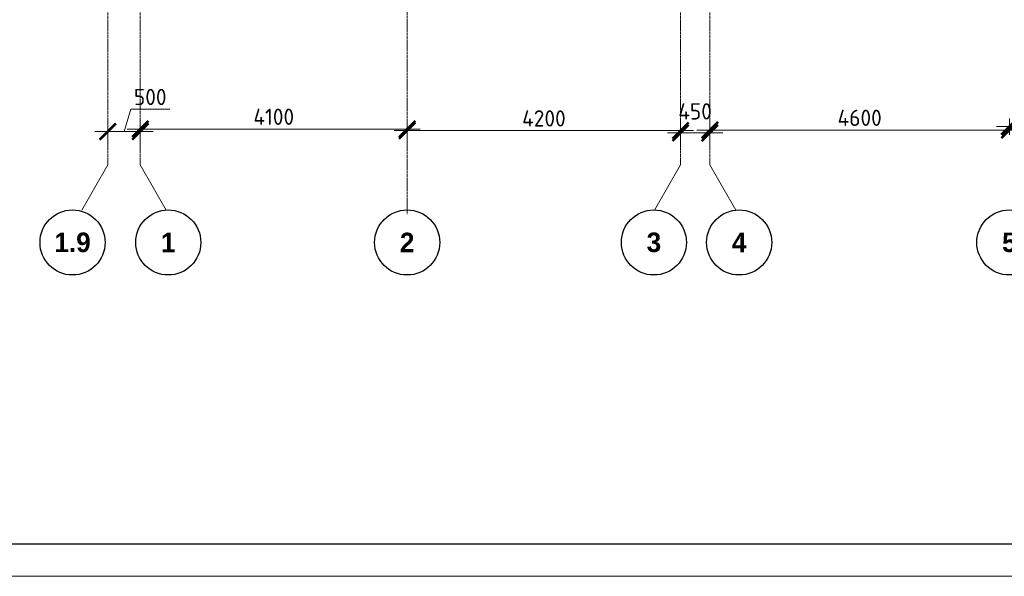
# Model space of a CAD drawing. Header units: millimetres. Extents: x -56135 to 1694203, y -446411 to -23139.
# Tile 157 of 256: x 763130 to 778255, y -140264 to -131710. Entities that reach past the tile are written whole.
import ezdxf

# ---------------------------------------------------------------- set-up
doc = ezdxf.new("R2010")
doc.units = ezdxf.units.MM
doc.linetypes.add('______5', pattern=[1100, 800, -100, 100, -100])
doc.linetypes.add('осевая', pattern=[50.8, 31.75, -6.35, 6.35, -6.35])
for name, color, linetype, lineweight in [('Оси', 40, '______5', 18), ('РАЗМЕРЫ', 1, 'Continuous', 9), ('ТОНКИЕ', 7, 'Continuous', 9)]:
    doc.layers.add(name, color=color, linetype=linetype, lineweight=lineweight)
doc.layers.add('ТОЛСТЫЕ_ОСНОВНЫЕ', color=6, linetype='Continuous')
doc.styles.add('Century Gothic', font='GOTHIC.TTF')
doc.styles.add('GOST-2.304_Type-B', font='GOST_Common.ttf')
doc.dimstyles.new('СПДС', dxfattribs={"dimscale": 100, "dimtxt": 2.5, "dimasz": 2.5, "dimexe": 1.25, "dimexo": 0, "dimtad": 1, "dimdec": 0, "dimtxsty": 'GOST-2.304_Type-B', "dimblk": 'ARCHTICK', "dimcen": 2.5, "dimdle": 2, "dimadec": 0, "dimazin": 2, "dimtfac": 0.75, "dimtdec": 0, "dimtmove": 1, "dimatfit": 3, "dimfxl": 1, "dimtolj": 1, "dimarcsym": 1})

# ---------------------------------------------------------------- blocks, each defined once
blk = doc.blocks.new('NSY101')
at = {"color": 0, "linetype": 'ByBlock', "lineweight": -2}
blk.add_circle((0, 0), 50, dxfattribs=at)
blk = doc.blocks.new('_ArchTick')
at = {"color": 0, "linetype": 'ByBlock', "const_width": 0.15}
blk.add_lwpolyline([(-0.5, -0.5), (0.5, 0.5)], dxfattribs=at)
blk = doc.blocks.new('*D1003')
at = {"layer": 'DEFPOINTS', "color": 0, "transparency": 16777216}
for p in [(474455, -133625), (473955, -133877), (474455, -133963)]:
    blk.add_point(p, dxfattribs=at)
at = {"layer": 'РАЗМЕРЫ', "color": 0, "lineweight": -2, "transparency": 16777216}
for p, q in [((474205, -133625), (474308, -133281)), ((474308, -133281), (474908, -133281)), ((473955, -133877), (473955, -133500)), ((474455, -133963), (474455, -133500)), ((473755, -133625), (474655, -133625))]:
    blk.add_line(p, q, dxfattribs=at)
at = {"layer": 'РАЗМЕРЫ', "color": 0, "lineweight": -2, "transparency": 16777216, "xscale": 250, "yscale": 250, "zscale": 250, "rotation": 180}
blk.add_blockref('_ArchTick', (473955, -133625), dxfattribs=at)
at = {"layer": 'РАЗМЕРЫ', "color": 0, "lineweight": -2, "transparency": 16777216, "xscale": 250, "yscale": 250, "zscale": 250}
blk.add_blockref('_ArchTick', (474455, -133625), dxfattribs=at)
at = {"layer": 'РАЗМЕРЫ', "color": 0, "transparency": 16777216, "insert": (474608, -133094), "char_height": 250, "attachment_point": 5, "style": 'GOST-2.304_Type-B'}
blk.add_mtext('\\A1;500', dxfattribs=at)
blk = doc.blocks.new('*D1004')
at = {"layer": 'DEFPOINTS', "color": 0, "transparency": 16777216}
for p in [(478555, -133586), (474455, -133963), (478555, -133916)]:
    blk.add_point(p, dxfattribs=at)
at = {"layer": 'РАЗМЕРЫ', "color": 0, "lineweight": -2, "transparency": 16777216}
for p, q in [((474455, -133963), (474455, -133461)), ((478555, -133916), (478555, -133461)), ((474255, -133586), (478755, -133586))]:
    blk.add_line(p, q, dxfattribs=at)
at = {"layer": 'РАЗМЕРЫ', "color": 0, "lineweight": -2, "transparency": 16777216, "xscale": 250, "yscale": 250, "zscale": 250, "rotation": 180}
blk.add_blockref('_ArchTick', (474455, -133586), dxfattribs=at)
at = {"layer": 'РАЗМЕРЫ', "color": 0, "lineweight": -2, "transparency": 16777216, "xscale": 250, "yscale": 250, "zscale": 250}
blk.add_blockref('_ArchTick', (478555, -133586), dxfattribs=at)
at = {"layer": 'РАЗМЕРЫ', "color": 0, "transparency": 16777216, "insert": (476505, -133398), "char_height": 250, "attachment_point": 5, "style": 'GOST-2.304_Type-B'}
blk.add_mtext('\\A1;4100', dxfattribs=at)
blk = doc.blocks.new('*D1005')
at = {"layer": 'DEFPOINTS', "color": 0, "transparency": 16777216}
for p in [(482755, -133611), (482755, -133705), (478555, -133916)]:
    blk.add_point(p, dxfattribs=at)
at = {"layer": 'РАЗМЕРЫ', "color": 0, "lineweight": -2, "transparency": 16777216}
for p, q in [((478555, -133916), (478555, -133486)), ((482755, -133705), (482755, -133486)), ((478355, -133611), (482955, -133611))]:
    blk.add_line(p, q, dxfattribs=at)
at = {"layer": 'РАЗМЕРЫ', "color": 0, "lineweight": -2, "transparency": 16777216, "xscale": 250, "yscale": 250, "zscale": 250, "rotation": 180}
blk.add_blockref('_ArchTick', (478555, -133611), dxfattribs=at)
at = {"layer": 'РАЗМЕРЫ', "color": 0, "lineweight": -2, "transparency": 16777216, "xscale": 250, "yscale": 250, "zscale": 250}
blk.add_blockref('_ArchTick', (482755, -133611), dxfattribs=at)
at = {"layer": 'РАЗМЕРЫ', "color": 0, "transparency": 16777216, "insert": (480655, -133423), "char_height": 250, "attachment_point": 5, "style": 'GOST-2.304_Type-B'}
blk.add_mtext('\\A1;4200', dxfattribs=at)
blk = doc.blocks.new('*D2135')
at = {"layer": 'DEFPOINTS', "color": 0, "transparency": 16777216}
for p in [(483205, -133647), (483205, -133647), (482755, -133742)]:
    blk.add_point(p, dxfattribs=at)
at = {"layer": 'РАЗМЕРЫ', "color": 0, "lineweight": -2, "transparency": 16777216}
for p, q in [((482755, -133742), (482755, -133522)), ((482555, -133647), (483405, -133647)), ((483205, -133647), (483205, -133772))]:
    blk.add_line(p, q, dxfattribs=at)
at = {"layer": 'РАЗМЕРЫ', "color": 0, "lineweight": -2, "transparency": 16777216, "xscale": 250, "yscale": 250, "zscale": 250, "rotation": 180}
blk.add_blockref('_ArchTick', (482755, -133647), dxfattribs=at)
at = {"layer": 'РАЗМЕРЫ', "color": 0, "lineweight": -2, "transparency": 16777216, "xscale": 250, "yscale": 250, "zscale": 250}
blk.add_blockref('_ArchTick', (483205, -133647), dxfattribs=at)
at = {"layer": 'РАЗМЕРЫ', "color": 0, "transparency": 16777216, "insert": (482977, -133315), "char_height": 250, "attachment_point": 5, "style": 'GOST-2.304_Type-B'}
blk.add_mtext('\\A1;450', dxfattribs=at)
blk = doc.blocks.new('*D1006')
at = {"layer": 'DEFPOINTS', "color": 0, "transparency": 16777216}
for p in [(483205, -133602), (487805, -133602), (487805, -133678)]:
    blk.add_point(p, dxfattribs=at)
at = {"layer": 'РАЗМЕРЫ', "color": 0, "lineweight": -2, "transparency": 16777216}
for p, q in [((487805, -133678), (487805, -133477)), ((483005, -133602), (488005, -133602)), ((483205, -133602), (483205, -133727))]:
    blk.add_line(p, q, dxfattribs=at)
at = {"layer": 'РАЗМЕРЫ', "color": 0, "lineweight": -2, "transparency": 16777216, "xscale": 250, "yscale": 250, "zscale": 250, "rotation": 180}
blk.add_blockref('_ArchTick', (483205, -133602), dxfattribs=at)
at = {"layer": 'РАЗМЕРЫ', "color": 0, "lineweight": -2, "transparency": 16777216, "xscale": 250, "yscale": 250, "zscale": 250}
blk.add_blockref('_ArchTick', (487805, -133602), dxfattribs=at)
at = {"layer": 'РАЗМЕРЫ', "color": 0, "transparency": 16777216, "insert": (485505, -133414), "char_height": 250, "attachment_point": 5, "style": 'GOST-2.304_Type-B'}
blk.add_mtext('\\A1;4600', dxfattribs=at)
blk = doc.blocks.new('*D1007')
at = {"layer": 'DEFPOINTS', "color": 0, "transparency": 16777216}
for p in [(491255, -133549), (487805, -133678), (491255, -133859)]:
    blk.add_point(p, dxfattribs=at)
at = {"layer": 'РАЗМЕРЫ', "color": 0, "lineweight": -2, "transparency": 16777216}
for p, q in [((487605, -133549), (491455, -133549)), ((487805, -133678), (487805, -133424)), ((491255, -133859), (491255, -133424))]:
    blk.add_line(p, q, dxfattribs=at)
at = {"layer": 'РАЗМЕРЫ', "color": 0, "lineweight": -2, "transparency": 16777216, "xscale": 250, "yscale": 250, "zscale": 250, "rotation": 180}
blk.add_blockref('_ArchTick', (487805, -133549), dxfattribs=at)
at = {"layer": 'РАЗМЕРЫ', "color": 0, "lineweight": -2, "transparency": 16777216, "xscale": 250, "yscale": 250, "zscale": 250}
blk.add_blockref('_ArchTick', (491255, -133549), dxfattribs=at)
at = {"layer": 'РАЗМЕРЫ', "color": 0, "transparency": 16777216, "insert": (489530, -133362), "char_height": 250, "attachment_point": 5, "style": 'GOST-2.304_Type-B'}
blk.add_mtext('\\A1;3450', dxfattribs=at)
blk = doc.blocks.new('*U43')
at = {"layer": 'ТОЛСТЫЕ_ОСНОВНЫЕ', "color": 6}
blk.add_lwpolyline([(20, 5), (886, 5), (886, 415), (20, 415)], close=True, dxfattribs=at)
at = {"layer": 'ТОНКИЕ'}
blk.add_lwpolyline([(0, 0), (891, 0), (891, 420), (0, 420)], close=True, dxfattribs=at)
blk = doc.blocks.new('оси 2.2-2.3')
at = {"layer": 'Оси', "color": 16, "linetype": 'осевая', "lineweight": 0, "transparency": 33554687}
for p, q in [((478554.9, -104267.9), (478554.9, -134893.5)), ((473954.9, -105027.5), (473954.9, -134138.1)), ((474454.9, -105027.5), (474454.9, -134138.1)), ((482754.9, -105027.5), (482754.9, -134138.1)), ((483204.9, -105027.5), (483204.9, -134138.1))]:
    blk.add_line(p, q, dxfattribs=at)
at = {"layer": 'Оси', "color": 16, "linetype": '______5', "lineweight": 0, "transparency": 33554687}
for p, q in [((473954.9, -134138.1), (473518.8, -134893.5)), ((474454.9, -134138.1), (474891.1, -134893.5)), ((482754.9, -134138.1), (482318.8, -134893.5)), ((483204.9, -134138.1), (483641.1, -134893.5))]:
    blk.add_line(p, q, dxfattribs=at)
at = {"layer": 'Оси', "color": 16, "linetype": 'Continuous', "lineweight": 25, "transparency": 33554687, "xscale": 9.999999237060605, "yscale": 9.999999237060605, "zscale": 9.999999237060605}
for p in [(473414.4, -135329.4), (474884.4, -135329.4), (478554.4, -135329.4), (482344.4, -135329.4), (483654.4, -135329.4), (487804.4, -135329.4)]:
    blk.add_blockref('NSY101', p, dxfattribs=at)
at = {"layer": 'Оси', "color": 16, "linetype": 'Continuous', "lineweight": 25, "transparency": 33554687, "char_height": 300, "attachment_point": 5, "style": 'Century Gothic'}
for s, insert, width in [('\\A1;{\\fCentury Gothic|i0|b1;\\H300.000000;\\W1.000000;\\C16;1.9}\\P', (473414.4, -135329.4), 735), ('\\A1;{\\fCentury Gothic|i0|b1;\\H300.000000;\\W1.000000;\\C16;1}\\P', (474884.4, -135329.4), 385), ('\\A1;{\\fCentury Gothic|i0|b1;\\H300.000000;\\W1.000000;\\C16;2}\\P', (478554.4, -135329.4), 385), ('\\A1;{\\fCentury Gothic|i0|b1;\\H300.000000;\\W1.000000;\\C16;3}\\P', (482344.4, -135329.4), 385), ('\\A1;{\\fCentury Gothic|i0|b1;\\H300.000000;\\W1.000000;\\C16;4}\\P', (483654.4, -135329.4), 385), ('\\A1;{\\fCentury Gothic|i0|b1;\\H300.000000;\\W1.000000;\\C16;5}\\P', (487804.4, -135329.4), 385)]:
    blk.add_mtext(s, dxfattribs=dict(at, insert=insert, width=width))
at = {"layer": 'РАЗМЕРЫ', "color": 1}
for base, p1, p2, picture, middle in [((474454.9, -133625.1), (473954.9, -133877), (474454.9, -133963), '*D1003', (474370.6, -133093.9)), ((478554.9, -133585.8), (474454.9, -133963), (478554.9, -133916.3), '*D1004', (476504.9, -133398.3)), ((491254.9, -133549.1), (487804.9, -133678.2), (491254.9, -133859), '*D1007', (489529.9, -133361.6)), ((482754.9, -133610.5), (478554.9, -133916.3), (482754.9, -133704.8), '*D1005', (480654.9, -133423)), ((487804.9, -133601.8), (483204.9, -133601.8), (487804.9, -133678.2), '*D1006', (485504.9, -133414.3))]:
    dim = blk.add_linear_dim(base=base, p1=p1, p2=p2, dimstyle='СПДС', dxfattribs=at)
    dim.commit()
    dim.dimension.update_dxf_attribs({"geometry": picture, "text_midpoint": middle})
dim = blk.add_linear_dim(base=(483204.9, -133647.3), p1=(482754.9, -133741.6), p2=(483204.9, -133647.3), dimstyle='СПДС', dxfattribs=at)
dim.commit()
dim.dimension.update_dxf_attribs({"geometry": '*D2135', "text_midpoint": (482977.3, -133502), "dimtype": 160})

msp = doc.modelspace()

# ---------------------------------------------------------------- block references
at = {"xscale": 100, "yscale": 100, "zscale": 100}
msp.add_blockref('*U43', (753807.9, -140263.7), dxfattribs=at)
at = {"layer": 'РАЗМЕРЫ', "color": 1}
msp.add_blockref('оси 2.2-2.3', (290527.8, 196.2), dxfattribs=at)

doc.saveas('drawing.dxf')
